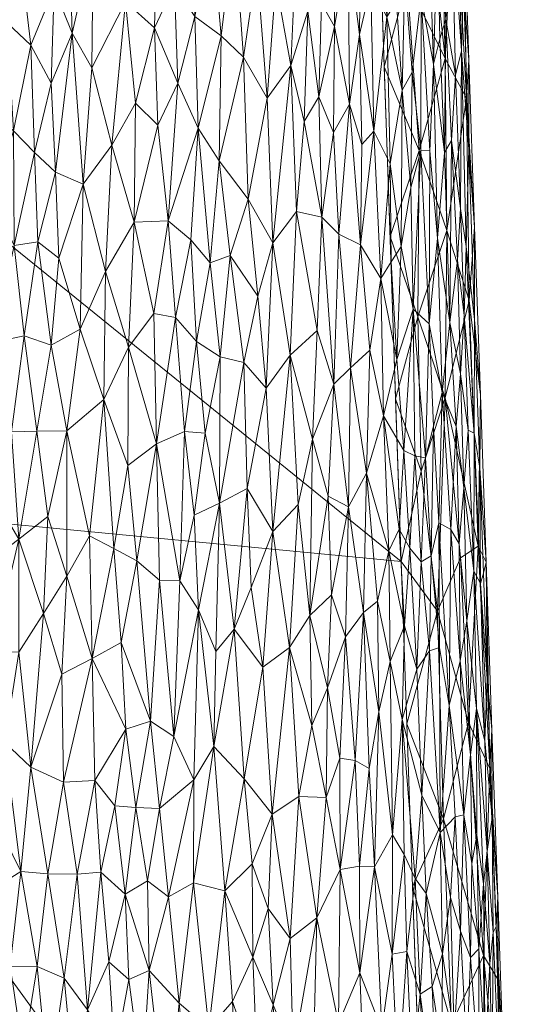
# Model space of a CAD drawing. Header units: millimetres. Extents: x -225 to 225, y 0 to 300.
# Tile 92 of 125: x 189 to 225, y 64 to 134. Entities that reach past the tile are written whole.
import ezdxf

# ---------------------------------------------------------------- set-up
doc = ezdxf.new("R2010")
doc.units = ezdxf.units.MM
doc.layers.add('A-GENM', color=13, linetype='Continuous')

# ---------------------------------------------------------------- blocks, each defined once
blk = doc.blocks.new('MODEL_CLU032I0-1CAAULW00 - MODEL_CLU032I0-1CAAULW00-465174-Preview')
at = {"layer": 'A-GENM', "lineweight": 9}
mesh = blk.add_polyface(dxfattribs=at)
corners = [(218.828, 0), (-218.828, 0), (-218.82, -12.417, -0.414), (-218.814, -24.835, -0.828), (-216.333, -95.635, -3.188), (-213.926, -166.437, -5.548), (-213.909, -166.78, -5.559), (-213.889, -167.123, -5.571), (-212.397, -177.134, -5.904), (-209.488, -186.834, -6.228), (-205.487, -196.14, -6.538), (-200.61, -205.02, -6.834), (-195.003, -213.46, -7.115), (-188.777, -221.454, -7.382), (-182.013, -229, -7.633), (-174.782, -236.1, -7.87), (-167.177, -242.797, -8.093), (-166.192, -243.471, -8.116), (-165.263, -244.22, -8.141), (-164.625, -244.727, -8.158), (-163.992, -245.226, -8.174), (-131.353, -265.95, -8.865), (-95.504, -280.49, -9.35), (-57.855, -289.446, -9.648), (-19.368, -293.577, -9.786), (19.345, -293.578, -9.786), (57.833, -289.449, -9.648), (95.484, -280.496, -9.35), (131.335, -265.959, -8.865), (163.975, -245.244, -8.175), (165.291, -244.193, -8.14), (166.641, -243.158, -8.105), (167.597, -242.378, -8.079), (168.543, -241.588, -8.053), (175.907, -235.052, -7.835), (182.873, -228.095, -7.603), (189.391, -220.716, -7.357), (195.395, -212.914, -7.097), (200.808, -204.692, -6.823), (205.529, -196.055, -6.535), (209.421, -187.016, -6.234), (212.288, -177.603, -5.92), (213.835, -167.891, -5.596), (213.887, -167.158, -5.572), (213.925, -166.42, -5.547), (213.954, -165.617, -5.521), (213.98, -164.813, -5.494), (215.162, -129.818, -4.327), (216.361, -94.823, -3.161), (217.578, -59.828, -1.994), (218.814, -24.835, -0.828), (218.82, -12.417, -0.414), (0, -50.037, -1.668), (29.152, -51.205, -1.707), (58.105, -54.794, -1.826), (86.604, -61.031, -2.034), (114.259, -70.319, -2.344), (140.394, -83.275, -2.776), (163.807, -100.667, -3.356), (182.438, -123.099, -4.103), (193.382, -150.121, -5.004), (193.324, -179.269, -5.976), (182.157, -206.198, -6.873), (163.267, -228.413, -7.614), (139.879, -245.839, -8.195), (113.918, -259.141, -8.638), (86.439, -268.937, -8.965), (58.053, -275.669, -9.189), (29.146, -279.615, -9.32), (0, -280.917, -9.364), (-29.146, -279.615, -9.32), (-58.053, -275.669, -9.189), (-86.439, -268.937, -8.965), (-113.918, -259.141, -8.638), (-139.878, -245.839, -8.195), (-163.267, -228.413, -7.614), (-182.157, -206.198, -6.873), (-193.324, -179.269, -5.976), (-193.382, -150.121, -5.004), (-182.438, -123.1, -4.103), (-163.807, -100.667, -3.356), (-140.394, -83.275, -2.776), (-114.259, -70.32, -2.344), (-86.604, -61.031, -2.034), (-58.105, -54.794, -1.826), (-29.152, -51.205, -1.707), (172.5, -51.99, -1.733), (167.374, -64.358, -2.145), (155, -69.481, -2.316), (142.626, -64.358, -2.145), (137.5, -51.99, -1.733), (142.626, -39.623, -1.321), (155, -34.5, -1.15), (167.374, -39.623, -1.321)]
mesh.append_faces([[corners[k] for k in face] for face in [(83, 1, 82), (2, 82, 1), (55, 91, 54), (82, 3, 81), (90, 56, 89), (89, 57, 88), (49, 87, 48), (86, 50, 93), (58, 88, 57), (92, 53, 91), (44, 61, 43), (76, 14, 75), (14, 76, 13), (16, 75, 15), (75, 20, 74), (74, 21, 73), (21, 74, 20), (19, 75, 18), (70, 24, 69), (34, 63, 33), (35, 63, 34), (32, 63, 31), (25, 69, 24), (29, 64, 28), (65, 28, 64)]], dxfattribs={"vtx0": -1, "vtx1": -1})
mesh.append_faces([[corners[k] for k in face] for face in [(92, 0, 53)]], dxfattribs={"vtx0": -1, "vtx1": -1, "vtx2": -1})
mesh.append_faces([[corners[k] for k in face] for face in [(82, 2, 3), (1, 84, 85), (0, 52, 53), (90, 55, 56), (52, 0, 1), (55, 90, 91), (77, 6, 7), (77, 7, 8), (3, 80, 81), (86, 49, 50), (49, 86, 87), (0, 92, 93), (47, 59, 60, 46), (61, 44, 45), (76, 11, 12), (11, 76, 77), (76, 12, 13), (75, 14, 15), (75, 17, 18), (73, 21, 22), (23, 71, 72, 22), (35, 62, 63), (63, 32, 33), (63, 30, 31), (62, 36, 37), (62, 35, 36), (38, 61, 62), (25, 68, 69), (66, 26, 27), (63, 29, 30), (29, 63, 64), (65, 27, 28), (27, 65, 66)]], dxfattribs={"vtx0": -1, "vtx2": -1})
mesh.append_faces([[corners[k] for k in face] for face in [(83, 84, 1), (85, 52, 1), (53, 54, 91), (77, 78, 5), (5, 6, 77), (79, 80, 4), (8, 9, 77), (3, 4, 80), (87, 88, 58), (56, 57, 89), (51, 0, 93), (50, 51, 93), (41, 42, 61, 40), (60, 61, 45), (42, 43, 61), (47, 48, 59), (45, 46, 60), (10, 11, 77), (16, 17, 75), (19, 20, 75), (70, 71, 23), (23, 24, 70), (72, 73, 22), (39, 40, 61), (38, 39, 61), (37, 38, 62), (67, 68, 26), (66, 67, 26), (25, 26, 68), (9, 10, 77)]], dxfattribs={"vtx1": -1, "vtx2": -1})
mesh.append_faces([[corners[k] for k in face] for face in [(58, 59, 48, 87)]], dxfattribs={"vtx1": -1, "vtx2": -1, "vtx3": -1})
mesh.append_faces([[corners[k] for k in face] for face in [(4, 5, 78, 79)]], dxfattribs={"vtx1": -1, "vtx3": -1})
mesh = blk.add_polyface(dxfattribs=at)
corners = [(-219.918, -166.438, -11.78), (-218.246, -166.526, -7.391), (-213.926, -166.437, -5.548), (-216.333, -95.635, -3.188), (-218.814, -24.835, -0.828), (-219.894, -24.851, -0.927), (-220.938, -24.86, -1.217), (-221.913, -24.862, -1.694), (-222.789, -24.856, -2.337), (-223.534, -24.843, -3.127), (-224.123, -24.823, -4.039), (-224.542, -24.797, -5.043), (-224.77, -24.766, -6.105), (-224.803, -24.731, -7.186), (-223.967, -48.347, -7.975), (-223.14, -71.964, -8.754), (-222.322, -95.582, -9.523), (-221.512, -119.2, -10.284), (-220.711, -142.819, -11.035), (-217.136, -72.709, -2.424), (-222.25, -51.38, -3.607), (-217.975, -48.772, -1.626), (-223.809, -40.319, -5.057), (-220.89, -40.371, -1.952), (-224.379, -36.698, -7.586), (-218.394, -36.803, -1.227), (-215.554, -118.561, -3.952), (-221.088, -84.26, -4.689), (-219.443, -131.101, -6.212), (-219.436, -107.18, -4.702), (-223.483, -54.085, -5.946), (-222.148, -67.824, -4.732), (-219.88, -62.982, -2.606), (-223.553, -60.155, -8.364), (-223.171, -66.115, -6.728), (-222.585, -81.028, -6.982), (-221.762, -96.705, -6.755), (-221.134, -114.036, -7.263), (-220.947, -128.317, -8.517), (-220.082, -144.347, -8.229), (-214.74, -142.499, -4.75), (-217.607, -147.957, -5.772), (-215.147, -130.53, -4.351), (-217.616, -124.608, -4.602), (-216.754, -136.567, -4.835), (-219.316, -77.483, -3.064), (-218.89, -92.13, -3.588), (-219.563, -118.973, -5.523), (-220.315, -154.628, -11.408), (-219.165, -166.478, -9.803), (-219.43, -156.476, -8.176), (-216.735, -84.172, -2.806), (-218.164, -156.663, -6.673), (-216.086, -166.482, -6.469), (-214.333, -154.468, -5.149), (-216.598, -156.744, -5.703), (-215.889, -148.519, -5.107), (-219.021, -147.976, -6.936), (-220.229, -152.136, -9.632), (-215.943, -107.098, -3.57), (-217.507, -112.881, -4.028), (-217.754, -101.999, -3.628), (-220.509, -95.879, -4.897), (-222.772, -36.465, -3.106), (-217.556, -60.741, -2.025), (-219.839, -51.487, -2.048), (-222.731, -83.773, -9.138), (-221.917, -107.391, -9.903), (-221.112, -131.009, -10.659)]
mesh.append_faces([[corners[k] for k in face] for face in [(11, 22, 10), (9, 63, 8), (7, 23, 6), (67, 36, 16), (54, 55, 2), (51, 46, 3), (2, 55, 53), (3, 61, 59), (16, 35, 66), (17, 37, 67), (18, 38, 68)]], dxfattribs={"vtx0": -1, "vtx1": -1})
mesh.append_faces([[corners[k] for k in face] for face in [(65, 20, 32), (23, 63, 20), (12, 24, 22), (20, 30, 31), (10, 22, 63), (35, 27, 31), (55, 56, 41), (36, 67, 37), (32, 20, 31), (46, 51, 45), (47, 38, 28), (36, 37, 29), (30, 22, 14), (58, 49, 50), (21, 23, 65), (23, 25, 5), (61, 29, 60), (42, 43, 44), (27, 35, 36), (20, 22, 30), (35, 31, 34), (39, 28, 38), (33, 34, 30), (32, 45, 19), (45, 31, 27), (34, 15, 35), (30, 34, 31), (36, 35, 16), (27, 62, 46), (38, 37, 17), (43, 47, 28), (39, 38, 18), (55, 41, 52), (39, 57, 28), (57, 50, 52), (28, 41, 44), (61, 60, 59), (43, 60, 47), (28, 44, 43), (44, 41, 56), (31, 45, 32), (45, 27, 46), (62, 27, 36), (29, 37, 47), (38, 47, 37), (52, 50, 1), (58, 50, 39), (57, 52, 41), (53, 55, 52), (54, 56, 55), (44, 56, 40), (28, 57, 41), (50, 57, 39), (18, 58, 39), (49, 58, 48), (60, 43, 26), (46, 61, 3), (60, 29, 47), (29, 61, 46), (36, 29, 62), (29, 46, 62), (20, 63, 22), (63, 23, 7), (20, 65, 23), (64, 65, 32)]], dxfattribs={"vtx0": -1, "vtx1": -1, "vtx2": -1})
mesh.append_faces([[corners[k] for k in face] for face in [(23, 5, 6), (34, 33, 15), (44, 40, 42), (22, 11, 12), (32, 19, 64), (30, 14, 33), (35, 15, 66), (38, 17, 68), (60, 26, 59), (52, 1, 53), (56, 54, 40), (65, 64, 21)]], dxfattribs={"vtx0": -1, "vtx2": -1})
mesh.append_faces([[corners[k] for k in face] for face in [(21, 25, 23), (24, 14, 22), (9, 10, 63), (7, 8, 63), (42, 26, 43), (49, 1, 50), (18, 48, 58), (51, 19, 45)]], dxfattribs={"vtx1": -1, "vtx2": -1})
mesh.append_faces([[corners[k] for k in face] for face in [(25, 4, 5), (12, 13, 24), (48, 0, 49)]], dxfattribs={"vtx2": -1})
mesh = blk.add_polyface(dxfattribs=at)
corners = [(-187.278, -54.087, -88.829), (-187.704, -61.14, -88.494), (-189.689, -60.942, -86.25), (-188.77, -67.09, -87.432), (-179.567, -67.675, -97.094), (-181.973, -58.884, -94.476), (-178.914, -61.474, -97.533), (-178.269, -72.332, -98.501), (-177.554, -66.119, -98.962), (-175.842, -71.179, -100.724), (-190.671, -67.049, -85.233), (-191.494, -58.664, -84.103), (-190.06, -53.987, -85.709), (-186.412, -66.583, -90.04), (-187.601, -72.551, -88.892), (-184.569, -74.345, -92.246), (-183.877, -65.751, -92.712), (-181.53, -69.11, -95.207), (-169.98, -50.912, -105.17), (-170.408, -59.622, -105.069), (-173.021, -54.507, -102.694), (-184.364, -52.2, -91.898), (-183.869, -58.372, -92.536), (-185.704, -59.79, -90.64), (-169.4, -67.62, -106.192), (-171.619, -65.743, -104.257), (-176.592, -59.038, -99.637), (-172.586, -72.235, -103.672), (-172.387, -60.556, -103.421), (-174.925, -55.927, -101.059), (-174.127, -63.565, -101.999), (-181.988, -48.456, -94.243), (-190.912, -47.555, -84.648), (-188.888, -48.418, -86.968), (-182.685, -74.435, -94.213), (-189.533, -73.757, -86.727), (-191.436, -73.603, -84.476), (-192.584, -66.247, -82.922), (-176.163, -51.573, -99.835), (-178.423, -54.138, -97.807), (-180.596, -53.579, -95.712), (-175.797, -65.756, -100.572)]
mesh.append_faces([[corners[k] for k in face] for face in [(0, 1, 2), (1, 3, 2), (4, 5, 6), (7, 8, 9), (2, 10, 11), (0, 2, 12), (13, 14, 3), (15, 13, 16), (17, 5, 4), (4, 8, 7), (18, 19, 20), (16, 5, 17), (21, 22, 23), (24, 25, 19), (6, 26, 8), (25, 24, 27), (19, 25, 28), (29, 30, 26), (5, 21, 31), (21, 23, 0), (11, 32, 12), (0, 23, 1), (0, 12, 33), (11, 12, 2), (2, 3, 10), (13, 1, 23), (1, 13, 3), (16, 13, 23), (16, 23, 22), (16, 17, 34), (3, 35, 10), (36, 37, 10), (11, 10, 37), (38, 26, 39), (40, 6, 5), (5, 31, 40), (6, 40, 39), (8, 4, 6), (6, 39, 26), (8, 41, 9), (27, 9, 30), (29, 26, 38), (41, 26, 30), (27, 30, 25), (28, 25, 30), (29, 28, 30), (20, 19, 28), (21, 5, 22), (16, 22, 5), (26, 41, 8), (30, 9, 41), (29, 20, 28)]], dxfattribs={"vtx0": -1, "vtx1": -1, "vtx2": -1})
mesh = blk.add_polyface(dxfattribs=at)
corners = [(-222.402, -75.161, -15.838), (-222.812, -69.456, -13.74), (-222.579, -67.282, -16.305), (-221.803, -59.711, -22.563), (-221.496, -52.661, -25.035), (-220.976, -60.943, -26.428), (-218.91, -55.55, -34.777), (-218.527, -65.649, -35.33), (-219.206, -61.132, -33.356), (-214.445, -74.089, -46.479), (-213.423, -66.606, -49.142), (-213.404, -74.127, -48.98), (-211.91, -63.034, -52.57), (-213.904, -54.5, -48.416), (-220.882, -53.064, -27.705), (-220.069, -62.273, -30.08), (-221.818, -68.307, -21.174), (-221.23, -67.701, -24.406), (-218.092, -72.204, -36.321), (-217.677, -65.113, -38.054), (-217.333, -73.258, -38.635), (-220.519, -69.558, -27.498), (-218.291, -52.848, -36.935), (-217.112, -59.772, -40.017), (-219.813, -71.919, -30.203), (-219.254, -67.954, -32.652), (-219.086, -76.514, -32.589), (-216.739, -68.119, -40.648), (-216.548, -74.95, -40.861), (-214.975, -62.585, -45.568), (-215.572, -50.623, -44.571), (-215.708, -67.927, -43.479), (-216.126, -59.001, -42.765), (-216.993, -51.794, -40.779), (-223.395, -55.912, -12.143), (-222.755, -59.362, -16.752), (-222.453, -52.513, -20.048), (-222.25, -60.756, -19.859), (-220.311, -52.447, -30.058), (-220.742, -77.749, -25.54), (-221.318, -74.321, -23.058), (-222.132, -72.9, -18.372), (-219.638, -54.278, -32.381), (-223.037, -69.872, -11.19), (-223.142, -71.964, -8.754), (-223.555, -60.156, -8.365)]
mesh.append_faces([[corners[k] for k in face] for face in [(0, 1, 2), (3, 4, 5), (6, 7, 8), (9, 10, 11), (12, 10, 13), (5, 14, 15), (16, 3, 17), (3, 5, 17), (18, 19, 20), (21, 5, 15), (22, 23, 19), (24, 25, 26), (27, 28, 20), (10, 9, 29), (13, 10, 29), (30, 13, 29), (29, 31, 32), (32, 30, 29), (23, 33, 32), (1, 34, 35), (2, 1, 35), (36, 3, 37), (14, 38, 15), (5, 21, 17), (25, 8, 7), (39, 17, 21), (40, 16, 17), (41, 2, 37), (37, 3, 16), (15, 38, 42), (41, 37, 16), (35, 36, 37), (1, 43, 34), (27, 23, 32), (9, 31, 29), (27, 32, 31), (19, 23, 27), (20, 19, 27), (19, 7, 6), (31, 28, 27), (19, 18, 7), (21, 15, 24), (25, 7, 18), (24, 15, 25), (8, 15, 42), (15, 8, 25), (6, 8, 42), (6, 22, 19), (37, 2, 35), (0, 2, 41), (34, 43, 45)]], dxfattribs={"vtx0": -1, "vtx1": -1, "vtx2": -1})
mesh.append_faces([[corners[k] for k in face] for face in [(44, 45, 43)]], dxfattribs={"vtx1": -1, "vtx2": -1})
mesh = blk.add_polyface(dxfattribs=at)
corners = [(-201.696, -72.967, -70.648), (-203.899, -72.408, -67.199), (-202.78, -62.696, -68.934), (-193.353, -58.07, -81.846), (-191.494, -58.664, -84.103), (-192.584, -66.247, -82.922), (-196.148, -60.743, -78.33), (-195.72, -67.4, -78.981), (-197.151, -66.131, -77.064), (-210.088, -57.93, -56.371), (-208.73, -60.913, -58.905), (-210.387, -70.487, -55.576), (-208.508, -69.033, -59.23), (-211.91, -63.034, -52.57), (-213.904, -54.5, -48.416), (-212.216, -50.425, -52.25), (-200.698, -64.47, -72.069), (-194.234, -64.004, -80.835), (-193.511, -73.574, -81.926), (-195.164, -73.722, -79.818), (-196.887, -72.168, -77.51), (-199.948, -71.962, -73.23), (-198.083, -59.022, -75.727), (-196.618, -54.08, -77.655), (-213.423, -66.606, -49.142), (-212.046, -73.902, -52.046), (-208.981, -53.128, -58.556), (-207.64, -56.139, -60.941), (-205.878, -67.717, -63.917), (-207.324, -64.353, -61.421), (-206.217, -59.424, -63.38), (-206.959, -71.144, -62.031), (-204.442, -64.602, -66.306), (-202.94, -52.361, -68.699), (-204.815, -56.54, -65.725), (-198.57, -66.779, -75.129), (-194.987, -55.897, -79.778), (-201.476, -56.167, -70.896), (-199.813, -55.642, -73.301), (-191.436, -73.603, -84.476), (-210.98, -51.834, -54.743), (-198.465, -73.108, -75.357), (-213.404, -74.127, -48.98), (-205.844, -74.296, -63.97)]
mesh.append_faces([[corners[k] for k in face] for face in [(0, 1, 2), (3, 4, 5), (6, 7, 8), (9, 10, 11), (11, 10, 12), (13, 14, 15), (2, 16, 0), (17, 18, 19), (20, 8, 7), (21, 0, 16), (22, 23, 6), (24, 13, 25), (11, 25, 13), (9, 11, 13), (26, 27, 10), (28, 29, 30), (27, 29, 10), (12, 29, 31), (2, 1, 32), (32, 1, 28), (33, 2, 34), (16, 35, 21), (3, 17, 36), (37, 2, 33), (38, 35, 16), (18, 5, 39), (17, 3, 5), (38, 16, 37), (2, 37, 16), (13, 40, 9), (17, 19, 7), (21, 35, 41), (35, 8, 20), (35, 20, 41), (20, 7, 19), (22, 8, 35), (8, 22, 6), (35, 38, 22), (36, 6, 23), (6, 36, 17), (25, 42, 24), (27, 30, 29), (31, 29, 28), (12, 10, 29), (30, 34, 32), (9, 26, 10), (43, 31, 28), (1, 43, 28), (30, 32, 28), (2, 32, 34), (18, 17, 5), (6, 17, 7)]], dxfattribs={"vtx0": -1, "vtx1": -1, "vtx2": -1})
mesh = blk.add_polyface(dxfattribs=at)
corners = [(-169.146, -73.237, -106.632), (-172.586, -72.235, -103.672), (-169.4, -67.62, -106.192), (-179.567, -67.675, -97.094), (-179.969, -77.365, -97.047), (-181.53, -69.11, -95.207), (-184.226, -83.2, -92.925), (-184.569, -74.345, -92.246), (-182.685, -74.435, -94.213), (-191.119, -91.95, -85.419), (-190.233, -81.113, -86.12), (-189.378, -89.238, -87.403), (-192.428, -87.686, -83.662), (-192.526, -80.064, -83.314), (-188.405, -82.86, -88.305), (-178.269, -72.332, -98.501), (-177.966, -79.958, -99.09), (-186.471, -83.389, -90.5), (-187.264, -78.333, -89.445), (-182.498, -87.848, -94.927), (-182.033, -80.298, -95.095), (-180.372, -84.592, -96.944), (-176.261, -85.015, -100.921), (-175.504, -78.567, -101.331), (-174.221, -86.442, -102.859), (-172.735, -79.97, -103.875), (-170.13, -78.529, -106.048), (-170.067, -83.947, -106.362), (-175.842, -71.179, -100.724), (-191.436, -73.603, -84.476), (-189.533, -73.757, -86.727), (-190.671, -67.049, -85.233), (-187.601, -72.551, -88.892), (-186.412, -66.583, -90.04), (-188.77, -67.09, -87.432), (-171.77, -86.794, -105.047), (-176.182, -91.65, -101.318), (-178.774, -89.097, -98.72), (-180.832, -91.565, -96.797), (-184.66, -91.391, -92.797), (-187.537, -89.267, -89.529), (-169.901, -89.315, -106.781), (-183.877, -65.751, -92.712)]
mesh.append_faces([[corners[k] for k in face] for face in [(0, 1, 2), (3, 4, 5), (6, 7, 8), (9, 10, 11), (12, 13, 10), (11, 10, 14), (15, 16, 4), (17, 18, 7), (19, 20, 21), (8, 20, 6), (22, 16, 23), (23, 24, 22), (23, 25, 24), (26, 25, 1), (26, 27, 25), (28, 1, 23), (13, 29, 10), (30, 29, 31), (14, 18, 17), (7, 32, 33), (30, 34, 32), (30, 32, 18), (10, 29, 30), (24, 25, 35), (23, 1, 25), (24, 36, 22), (16, 15, 28), (22, 37, 16), (4, 21, 20), (21, 16, 37), (4, 20, 8), (16, 21, 4), (21, 38, 19), (6, 20, 19), (6, 39, 17), (39, 6, 19), (7, 6, 17), (14, 10, 30), (40, 14, 17), (30, 18, 14), (7, 18, 32), (41, 35, 27), (25, 27, 35), (10, 9, 12), (14, 40, 11), (39, 40, 17), (42, 8, 7), (4, 8, 5), (4, 3, 15), (28, 23, 16), (1, 0, 26)]], dxfattribs={"vtx0": -1, "vtx1": -1, "vtx2": -1})
mesh = blk.add_polyface(dxfattribs=at)
corners = [(-217.8, -79.146, -36.837), (-217.333, -73.258, -38.635), (-216.418, -84.473, -40.794), (-219.086, -76.514, -32.589), (-218.33, -89.321, -34.384), (-219.04, -89.572, -31.712), (-219.72, -85.473, -29.314), (-220.141, -77.625, -28.294), (-216.578, -91.082, -40.014), (-217.431, -88.021, -37.51), (-214.445, -74.089, -46.479), (-213.404, -74.127, -48.98), (-214.07, -81.017, -47.194), (-212.046, -73.902, -52.046), (-213.085, -81.593, -49.541), (-220.486, -88.611, -25.465), (-220.962, -91.443, -22.524), (-221.225, -81.996, -22.448), (-220.742, -77.749, -25.54), (-221.318, -74.321, -23.058), (-218.092, -72.204, -36.321), (-219.254, -67.954, -32.652), (-215.725, -76.341, -43.089), (-215.708, -67.927, -43.479), (-214.769, -85.014, -45.307), (-215.554, -88.568, -43.079), (-216.548, -74.95, -40.861), (-213.677, -92.039, -47.877), (-212.412, -90.31, -50.927), (-222.759, -77.564, -11.609), (-222.234, -82.987, -15.277), (-222.388, -87.36, -12.349), (-222.132, -72.9, -18.372), (-221.679, -76.323, -20.685), (-221.635, -85.269, -19.375), (-219.813, -71.919, -30.203), (-221.818, -68.307, -21.174), (-220.519, -69.558, -27.498), (-222.734, -83.773, -9.139), (-223.142, -71.964, -8.754), (-223.037, -69.872, -11.19), (-222.812, -69.456, -13.74), (-222.402, -75.161, -15.838), (-221.23, -67.701, -24.406), (-221.46, -94.951, -18.683)]
mesh.append_faces([[corners[k] for k in face] for face in [(0, 1, 2), (3, 4, 5), (3, 6, 7), (2, 8, 9), (10, 11, 12), (13, 14, 11), (15, 16, 17), (17, 18, 15), (0, 4, 3), (19, 18, 17), (20, 3, 21), (22, 23, 10), (22, 10, 24), (22, 24, 25), (22, 26, 23), (12, 27, 24), (28, 27, 14), (29, 30, 31), (32, 33, 34), (7, 35, 3), (33, 36, 19), (37, 7, 18), (6, 15, 18), (34, 33, 17), (31, 38, 29), (40, 29, 39), (29, 41, 42), (40, 41, 29), (18, 19, 43), (33, 19, 17), (16, 34, 17), (36, 33, 32), (44, 30, 34), (34, 30, 42), (20, 1, 0), (3, 20, 0), (22, 2, 26), (2, 1, 26), (7, 37, 35), (6, 18, 7), (3, 5, 6), (9, 4, 0), (2, 9, 0), (8, 2, 25), (22, 25, 2), (27, 12, 14), (24, 10, 12), (12, 11, 14), (34, 42, 32), (42, 30, 29)]], dxfattribs={"vtx0": -1, "vtx1": -1, "vtx2": -1})
mesh.append_faces([[corners[k] for k in face] for face in [(38, 39, 29)]], dxfattribs={"vtx1": -1, "vtx2": -1})
mesh = blk.add_polyface(dxfattribs=at)
corners = [(-211.043, -78.98, -54.107), (-209.12, -79.059, -57.986), (-210.029, -84.059, -56.146), (-193.511, -73.574, -81.926), (-192.526, -80.064, -83.314), (-194.743, -80.181, -80.509), (-202.047, -92.216, -70.366), (-203.272, -89.279, -68.364), (-203.14, -82.577, -68.496), (-194.552, -88.776, -80.99), (-196.608, -89.921, -78.277), (-196.939, -83.809, -77.672), (-212.023, -81.754, -51.951), (-212.046, -73.902, -52.046), (-207.249, -77.795, -61.495), (-208.472, -89.552, -59.199), (-206.959, -71.144, -62.031), (-205.844, -74.296, -63.97), (-206.59, -88.18, -62.697), (-203.899, -72.408, -67.199), (-201.696, -72.967, -70.648), (-201.725, -80.236, -70.684), (-198.66, -84.357, -75.281), (-200.319, -83.285, -72.85), (-199.313, -78.203, -74.234), (-197.626, -78.27, -76.611), (-196.164, -78.388, -78.598), (-196.887, -72.168, -77.51), (-195.164, -73.722, -79.818), (-198.465, -73.108, -75.357), (-211.143, -86.706, -53.793), (-210.387, -70.487, -55.576), (-208.508, -69.033, -59.23), (-205.279, -80.292, -64.951), (-204.556, -90.847, -66.259), (-212.412, -90.31, -50.927), (-213.085, -81.593, -49.541), (-191.436, -73.603, -84.476), (-192.428, -87.686, -83.662), (-209.895, -91.82, -56.365), (-199.948, -71.962, -73.23), (-199.297, -94.316, -74.584)]
mesh.append_faces([[corners[k] for k in face] for face in [(0, 1, 2), (3, 4, 5), (6, 7, 8), (9, 10, 11), (12, 13, 0), (1, 14, 15), (16, 17, 14), (18, 15, 14), (8, 19, 20), (8, 21, 6), (22, 23, 24), (11, 25, 26), (27, 28, 26), (29, 27, 25), (22, 25, 11), (24, 25, 22), (0, 2, 30), (31, 32, 1), (14, 1, 32), (14, 33, 18), (34, 18, 33), (8, 34, 33), (19, 8, 33), (21, 8, 20), (17, 19, 33), (12, 35, 36), (4, 3, 37), (28, 3, 5), (4, 38, 9), (2, 39, 30), (12, 0, 30), (15, 2, 1), (13, 31, 0), (1, 0, 31), (35, 12, 30), (13, 12, 36), (24, 29, 25), (40, 24, 21), (26, 28, 5), (5, 9, 11), (26, 25, 27), (5, 11, 26), (10, 22, 11), (41, 23, 22), (21, 24, 23), (40, 29, 24), (4, 9, 5), (32, 16, 14), (14, 17, 33), (34, 8, 7), (40, 21, 20), (6, 21, 23)]], dxfattribs={"vtx0": -1, "vtx1": -1, "vtx2": -1})
mesh = blk.add_polyface(dxfattribs=at)
corners = [(-221.935, -94.073, -14.96), (-222.234, -82.987, -15.277), (-221.46, -94.951, -18.683), (-222.325, -95.582, -9.524), (-222.734, -83.773, -9.139), (-222.388, -87.36, -12.349), (-221.472, -104.682, -16.324), (-221.879, -102.206, -12.888), (-219.001, -98.366, -31.131), (-218.457, -96.018, -33.442), (-218.606, -105.172, -32.161), (-220.744, -100.854, -22.354), (-220.421, -96.863, -24.747), (-220.207, -105.144, -24.794), (-220.962, -91.443, -22.524), (-221.635, -85.269, -19.375), (-218.054, -102.945, -34.445), (-217.746, -95.598, -36.017), (-216.201, -97.904, -40.842), (-215.09, -105.898, -43.765), (-216.529, -103.45, -39.583), (-215.554, -88.568, -43.079), (-214.769, -85.014, -45.307), (-214.667, -92.831, -45.33), (-220.512, -108.871, -22.489), (-219.218, -107.544, -29.363), (-219.838, -97.885, -27.52), (-217.29, -103.08, -37.127), (-219.72, -85.473, -29.314), (-219.04, -89.572, -31.712), (-218.33, -89.321, -34.384), (-217.431, -88.021, -37.51), (-216.953, -96.577, -38.582), (-216.578, -91.082, -40.014), (-215.47, -96.375, -43.025), (-217.171, -113.424, -36.947), (-216.019, -109.865, -40.886), (-213.886, -101.859, -47.117), (-220.486, -88.611, -25.465), (-221.065, -104.889, -19.532), (-222.142, -94.802, -12.509), (-221.5, -112.703, -13.537), (-221.92, -107.391, -9.904)]
mesh.append_faces([[corners[k] for k in face] for face in [(3, 7, 42)]], dxfattribs={"vtx0": -1, "vtx1": -1})
mesh.append_faces([[corners[k] for k in face] for face in [(0, 1, 2), (0, 6, 7), (8, 9, 10), (11, 12, 13), (14, 2, 15), (16, 9, 17), (18, 19, 20), (10, 9, 16), (21, 22, 23), (13, 24, 11), (11, 2, 14), (8, 25, 26), (8, 10, 25), (17, 27, 16), (28, 8, 26), (29, 30, 9), (31, 32, 17), (33, 34, 18), (20, 35, 27), (34, 33, 21), (36, 20, 19), (34, 37, 19), (38, 28, 26), (14, 12, 11), (12, 38, 26), (39, 2, 11), (0, 2, 6), (0, 5, 1), (11, 24, 39), (40, 5, 0), (41, 7, 6), (0, 7, 40), (38, 12, 14), (26, 25, 13), (26, 13, 12), (2, 39, 6), (29, 8, 28), (17, 9, 30), (8, 29, 9), (17, 32, 27), (30, 31, 17), (20, 27, 32), (35, 16, 27), (18, 20, 32), (33, 18, 32), (19, 18, 34), (31, 33, 32), (34, 21, 23), (7, 3, 40), (3, 5, 40)]], dxfattribs={"vtx0": -1, "vtx1": -1, "vtx2": -1})
mesh.append_faces([[corners[k] for k in face] for face in [(3, 4, 5)]], dxfattribs={"vtx1": -1, "vtx2": -1})
mesh = blk.add_polyface(dxfattribs=at)
corners = [(-197.696, -95.676, -76.923), (-199.102, -103.936, -75.128), (-199.297, -94.316, -74.584), (-209.069, -99.644, -58.021), (-208.472, -89.552, -59.199), (-207.28, -97.739, -61.484), (-198.66, -84.357, -75.281), (-205.756, -93.792, -64.218), (-206.59, -88.18, -62.697), (-204.556, -90.847, -66.259), (-206.815, -107.856, -62.438), (-208.52, -110.187, -59.153), (-197.082, -102.403, -77.99), (-197.117, -110.737, -78.226), (-196.091, -96.552, -79.174), (-211.194, -100.244, -53.543), (-211.586, -108.136, -52.592), (-212.623, -99.487, -50.281), (-200.724, -94.255, -72.451), (-200.319, -83.285, -72.85), (-203.536, -99.734, -68.093), (-205.481, -100.778, -64.78), (-201.06, -104.806, -72.181), (-201.744, -98.893, -70.972), (-205.243, -109.658, -65.331), (-213.677, -92.039, -47.877), (-213.886, -101.859, -47.117), (-212.412, -90.31, -50.927), (-211.434, -93.275, -53.083), (-209.895, -91.82, -56.365), (-210.029, -84.059, -56.146), (-203.579, -110.059, -68.222), (-203.272, -89.279, -68.364), (-202.512, -104.681, -69.871), (-212.756, -109.285, -49.807), (-210.082, -104.249, -55.926), (-215.47, -96.375, -43.025), (-214.667, -92.831, -45.33), (-211.143, -86.706, -53.793), (-215.09, -105.898, -43.765), (-214.136, -110.542, -46.253), (-196.608, -89.921, -78.277), (-202.047, -92.216, -70.366), (-214.769, -85.014, -45.307)]
mesh.append_faces([[corners[k] for k in face] for face in [(0, 1, 2), (3, 4, 5), (0, 2, 6), (7, 8, 9), (10, 11, 5), (12, 13, 1), (0, 14, 12), (15, 16, 17), (5, 4, 8), (2, 18, 19), (20, 21, 9), (18, 22, 23), (21, 24, 10), (25, 17, 26), (17, 27, 28), (3, 29, 4), (4, 29, 30), (8, 7, 5), (20, 31, 24), (10, 5, 21), (3, 5, 11), (15, 28, 29), (21, 20, 24), (32, 20, 9), (33, 23, 22), (17, 34, 26), (16, 15, 35), (36, 37, 26), (17, 25, 27), (28, 27, 38), (39, 26, 40), (29, 3, 35), (41, 0, 6), (33, 31, 20), (23, 20, 42), (20, 23, 33), (18, 23, 42), (19, 18, 42), (18, 2, 1), (1, 22, 18), (14, 0, 41), (1, 0, 12), (37, 43, 25), (26, 37, 25), (9, 21, 7), (5, 7, 21), (20, 32, 42), (29, 35, 15), (11, 35, 3), (17, 16, 34), (29, 28, 38), (17, 28, 15)]], dxfattribs={"vtx0": -1, "vtx1": -1, "vtx2": -1})
mesh = blk.add_polyface(dxfattribs=at)
corners = [(-174.339, -97.704, -103.344), (-175.233, -106.19, -103.017), (-177.053, -100.504, -100.967), (-186.742, -95.208, -90.67), (-189.384, -97.193, -87.706), (-187.537, -89.267, -89.529), (-186.618, -101.903, -91.112), (-177.624, -108.231, -100.866), (-181.375, -105.245, -96.939), (-182.982, -104.214, -95.204), (-181.257, -99.455, -96.754), (-180.832, -91.565, -96.797), (-179.334, -96.161, -98.519), (-194.552, -88.776, -80.99), (-194.373, -97.437, -81.5), (-196.091, -96.552, -79.174), (-192.764, -94.604, -83.474), (-192.428, -87.686, -83.662), (-191.119, -91.95, -85.419), (-191.435, -98.79, -85.289), (-188.88, -104.765, -88.632), (-190.666, -104.809, -86.486), (-184.842, -99.168, -92.952), (-184.66, -91.391, -92.797), (-185.497, -106.848, -92.611), (-182.797, -95.496, -94.962), (-182.498, -87.848, -94.927), (-180.372, -84.592, -96.944), (-178.774, -89.097, -98.72), (-176.182, -91.65, -101.318), (-172.568, -102.667, -105.231), (-179.703, -103.348, -98.534), (-173.281, -91.777, -103.975), (-174.221, -86.442, -102.859), (-187.562, -111.072, -90.483), (-192.778, -104.839, -83.843), (-195.37, -107.044, -80.514), (-197.082, -102.403, -77.99), (-171.77, -86.794, -105.047), (-176.261, -85.015, -100.921), (-180.235, -109.212, -98.332), (-196.608, -89.921, -78.277), (-189.378, -89.238, -87.403)]
mesh.append_faces([[corners[k] for k in face] for face in [(0, 1, 2), (3, 4, 5), (6, 4, 3), (1, 7, 2), (8, 9, 10), (10, 11, 12), (13, 14, 15), (16, 17, 18), (19, 16, 18), (4, 20, 21), (6, 3, 22), (3, 23, 22), (9, 24, 22), (25, 23, 26), (27, 28, 11), (0, 2, 29), (30, 1, 0), (7, 31, 2), (32, 29, 33), (12, 2, 31), (2, 12, 29), (20, 6, 34), (35, 19, 21), (15, 36, 37), (35, 36, 14), (16, 35, 14), (32, 33, 38), (29, 28, 39), (25, 22, 23), (5, 23, 3), (12, 11, 28), (25, 26, 11), (12, 28, 29), (12, 31, 10), (9, 22, 25), (22, 24, 6), (25, 11, 10), (8, 10, 31), (9, 25, 10), (34, 6, 24), (4, 6, 20), (29, 32, 0), (40, 8, 31), (13, 15, 41), (36, 15, 14), (13, 17, 16), (35, 16, 19), (13, 16, 14), (4, 18, 42), (4, 21, 19), (18, 4, 19), (4, 42, 5)]], dxfattribs={"vtx0": -1, "vtx1": -1, "vtx2": -1})
mesh = blk.add_polyface(dxfattribs=at)
corners = [(-218.898, -118.432, -29.745), (-218.61, -130.696, -29.875), (-219.38, -124.483, -26.728), (-219.766, -112.487, -26.183), (-219.218, -107.544, -29.363), (-221.92, -107.391, -9.904), (-221.5, -112.703, -13.537), (-221.514, -119.2, -10.284), (-213.564, -125.034, -47.47), (-213.481, -117.964, -47.824), (-212.703, -127.89, -49.687), (-220.908, -117.851, -17.912), (-221.472, -104.682, -16.324), (-221.065, -104.889, -19.532), (-220.771, -112.971, -20.043), (-217.171, -113.424, -36.947), (-218.32, -112.384, -32.735), (-218.054, -102.945, -34.445), (-214.408, -125.974, -45.114), (-214.899, -115.598, -44.001), (-215.564, -123.687, -41.741), (-218.368, -124.591, -31.532), (-219.889, -125.316, -23.727), (-220.207, -105.144, -24.794), (-217.723, -124.625, -34.19), (-216.395, -128.872, -38.809), (-216.341, -117.857, -39.513), (-215.09, -105.898, -43.765), (-216.019, -109.865, -40.886), (-217.013, -121.998, -37.011), (-215.641, -116.77, -41.768), (-212.756, -109.285, -49.807), (-214.136, -110.542, -46.253), (-213.886, -101.859, -47.117), (-221.879, -102.206, -12.888), (-221.097, -124.702, -13.948), (-220.526, -120.515, -20.32), (-220.577, -131.641, -17.311), (-221.112, -131.009, -10.659), (-220.512, -108.871, -22.489), (-220.304, -116.892, -22.485), (-220.157, -129.921, -21.15), (-218.606, -105.172, -32.161), (-216.529, -103.45, -39.583)]
mesh.append_faces([[corners[k] for k in face] for face in [(5, 6, 7)]], dxfattribs={"vtx0": -1, "vtx1": -1})
mesh.append_faces([[corners[k] for k in face] for face in [(0, 1, 2), (0, 3, 4), (8, 9, 10), (11, 6, 12), (13, 14, 12), (15, 16, 17), (3, 0, 2), (18, 19, 9), (18, 20, 19), (21, 1, 0), (16, 0, 4), (2, 22, 3), (3, 23, 4), (21, 16, 24), (20, 25, 26), (24, 16, 15), (27, 19, 28), (25, 29, 26), (20, 26, 30), (31, 9, 32), (19, 27, 32), (19, 32, 9), (31, 32, 33), (29, 24, 15), (29, 15, 26), (15, 28, 26), (30, 28, 19), (5, 34, 6), (35, 7, 6), (11, 14, 36), (35, 11, 37), (11, 35, 6), (39, 3, 40), (3, 39, 23), (40, 36, 14), (39, 40, 14), (36, 37, 11), (41, 36, 22), (3, 22, 40), (28, 30, 26), (19, 20, 30), (16, 21, 0), (17, 16, 42), (4, 42, 16), (15, 43, 28), (18, 9, 8), (12, 14, 11), (39, 14, 13), (22, 36, 40)]], dxfattribs={"vtx0": -1, "vtx1": -1, "vtx2": -1})
mesh.append_faces([[corners[k] for k in face] for face in [(38, 7, 35)]], dxfattribs={"vtx1": -1, "vtx2": -1})
mesh = blk.add_polyface(dxfattribs=at)
corners = [(-211.949, -118.711, -51.649), (-210.756, -119.905, -54.417), (-211.558, -125.884, -52.536), (-208.52, -110.187, -59.153), (-208.967, -120.311, -58.302), (-210.427, -111.918, -55.167), (-206.815, -107.856, -62.438), (-207.3, -118.103, -61.633), (-195.947, -124.995, -80.479), (-197.51, -119.569, -78), (-195.505, -116.081, -80.69), (-213.481, -117.964, -47.824), (-212.756, -109.285, -49.807), (-201.908, -111.156, -71.003), (-202.512, -104.681, -69.871), (-201.06, -104.806, -72.181), (-198.901, -113.123, -75.715), (-199.923, -119.645, -74.39), (-200.439, -112.843, -73.369), (-195.37, -107.044, -80.514), (-197.117, -110.737, -78.226), (-197.082, -102.403, -77.99), (-202.884, -116.684, -69.545), (-203.502, -123.896, -68.693), (-204.274, -117.205, -67.184), (-199.102, -103.936, -75.128), (-197.601, -127.966, -78.239), (-199.191, -126.407, -75.779), (-210.082, -104.249, -55.926), (-205.243, -109.658, -65.331), (-206.23, -114.354, -63.612), (-206.887, -128.299, -62.6), (-205.549, -121.186, -64.988), (-208.554, -130.605, -59.271), (-205.212, -131.196, -65.852), (-211.586, -108.136, -52.592), (-209.499, -126.661, -57.215), (-200.603, -129.357, -73.695), (-202.028, -126.201, -71.256), (-201.5, -118.325, -71.861), (-203.579, -110.059, -68.222), (-212.703, -127.89, -49.687), (-210.544, -128.404, -54.902)]
mesh.append_faces([[corners[k] for k in face] for face in [(0, 1, 2), (3, 4, 5), (6, 7, 3), (8, 9, 10), (0, 11, 12), (3, 7, 4), (13, 14, 15), (16, 9, 17), (16, 17, 18), (19, 20, 21), (18, 13, 15), (22, 23, 24), (16, 25, 20), (20, 10, 9), (26, 9, 8), (17, 9, 27), (9, 16, 20), (28, 3, 5), (29, 30, 6), (31, 7, 32), (4, 7, 33), (34, 32, 23), (24, 23, 32), (35, 28, 5), (4, 36, 1), (35, 0, 12), (37, 38, 17), (22, 38, 23), (17, 38, 39), (9, 26, 27), (24, 29, 40), (6, 30, 7), (41, 11, 0), (2, 41, 0), (24, 30, 29), (32, 7, 30), (0, 35, 1), (4, 1, 5), (42, 2, 1), (37, 17, 27), (18, 17, 39), (13, 18, 39), (25, 18, 15), (22, 13, 39), (40, 14, 13), (18, 25, 16), (24, 32, 30), (40, 13, 22), (22, 39, 38), (40, 22, 24), (1, 36, 42), (35, 5, 1)]], dxfattribs={"vtx0": -1, "vtx1": -1, "vtx2": -1})
mesh = blk.add_polyface(dxfattribs=at)
corners = [(-190.666, -104.809, -86.486), (-191.676, -110.884, -85.501), (-192.778, -104.839, -83.843), (-193.703, -112.026, -82.943), (-184.237, -110.928, -94.217), (-185.732, -119.76, -93.07), (-185.976, -113.419, -92.425), (-187.562, -111.072, -90.483), (-187.576, -121.05, -91.02), (-195.947, -124.995, -80.479), (-195.505, -116.081, -80.69), (-193.921, -122.251, -83.129), (-190.719, -118.182, -87.057), (-189.756, -111.535, -87.904), (-189.052, -117.913, -89.084), (-195.37, -107.044, -80.514), (-192.214, -117.03, -85.108), (-190.493, -124.481, -87.688), (-182.545, -112.543, -96.13), (-181.375, -105.245, -96.939), (-180.235, -109.212, -98.332), (-173.416, -121.9, -105.764), (-174.703, -117.788, -104.281), (-172.099, -115.469, -106.494), (-189.022, -126, -89.596), (-191.963, -123.087, -85.745), (-176.421, -120.167, -102.822), (-176.221, -114.637, -102.627), (-173.74, -111.731, -104.75), (-175.233, -106.19, -103.017), (-172.568, -102.667, -105.231), (-179.453, -114.046, -99.418), (-177.624, -108.231, -100.866), (-176.195, -125.561, -103.423), (-178.592, -122.109, -100.83), (-183.532, -120.624, -95.569), (-181.272, -119.887, -97.934), (-188.88, -104.765, -88.632), (-185.497, -106.848, -92.611), (-197.117, -110.737, -78.226), (-182.982, -104.214, -95.204), (-179.703, -103.348, -98.534)]
mesh.append_faces([[corners[k] for k in face] for face in [(0, 1, 2), (1, 3, 2), (4, 5, 6), (7, 6, 8), (9, 10, 11), (12, 13, 14), (10, 15, 3), (16, 1, 12), (3, 1, 16), (7, 14, 13), (12, 14, 17), (18, 19, 20), (21, 22, 23), (14, 8, 24), (25, 11, 16), (22, 26, 27), (28, 27, 29), (28, 29, 30), (27, 31, 32), (22, 27, 28), (33, 26, 22), (27, 34, 31), (27, 32, 29), (32, 31, 20), (4, 35, 5), (18, 20, 36), (18, 36, 35), (34, 36, 31), (12, 17, 25), (16, 12, 25), (1, 0, 13), (1, 13, 12), (37, 7, 13), (6, 7, 38), (16, 11, 3), (3, 11, 10), (15, 2, 3), (10, 39, 15), (40, 18, 4), (7, 8, 14), (18, 40, 19), (32, 20, 41), (20, 31, 36), (23, 22, 28), (33, 22, 21), (34, 27, 26), (4, 6, 38), (8, 6, 5), (40, 4, 38), (4, 18, 35), (13, 0, 37)]], dxfattribs={"vtx0": -1, "vtx1": -1, "vtx2": -1})
mesh = blk.add_polyface(dxfattribs=at)
corners = [(-194.523, -130.46, -82.752), (-194.622, -139.361, -83.036), (-196.902, -135.109, -79.627), (-185.001, -127.737, -94.41), (-182.497, -127.199, -97.125), (-183.329, -138.478, -96.281), (-190.493, -124.481, -87.688), (-190.235, -132.057, -88.459), (-191.666, -129.367, -86.492), (-178.592, -122.109, -100.83), (-180.499, -125.666, -99.13), (-181.272, -119.887, -97.934), (-193.14, -132.896, -84.758), (-187.033, -127.8, -92.084), (-189.022, -126, -89.596), (-187.576, -121.05, -91.02), (-183.532, -120.624, -95.569), (-191.963, -123.087, -85.745), (-175.548, -141.927, -103.375), (-177.896, -133.289, -101.917), (-173.626, -140.968, -105.165), (-177.554, -142.079, -101.548), (-179.755, -140.952, -99.613), (-188.859, -143.805, -89.778), (-191.88, -136.068, -86.62), (-176.195, -125.561, -103.423), (-173.007, -130.354, -106.43), (-173.416, -121.9, -105.764), (-170.727, -130.282, -108.38), (-170.469, -139.338, -107.986), (-186.115, -135.753, -93.447), (-185.732, -119.76, -93.07), (-182.635, -147.124, -95.961), (-188.575, -133.621, -90.624), (-186.317, -148.288, -91.946), (-192.924, -140.159, -85.205), (-192.863, -152.001, -83.716), (-193.921, -122.251, -83.129), (-195.821, -144.31, -81.099), (-189.052, -117.913, -89.084), (-195.947, -124.995, -80.479), (-189.822, -152.109, -87.32), (-176.421, -120.167, -102.822), (-184.198, -149.077, -94.038)]
mesh.append_faces([[corners[k] for k in face] for face in [(0, 1, 2), (3, 4, 5), (6, 7, 8), (9, 10, 11), (12, 1, 0), (13, 14, 15), (16, 4, 3), (12, 17, 8), (18, 19, 20), (18, 21, 19), (4, 22, 5), (23, 24, 7), (16, 11, 4), (25, 20, 19), (26, 25, 27), (27, 28, 26), (20, 26, 29), (26, 20, 25), (9, 25, 19), (22, 4, 10), (11, 10, 4), (30, 13, 3), (30, 3, 5), (16, 3, 31), (30, 5, 32), (13, 30, 33), (13, 33, 14), (31, 3, 13), (7, 14, 33), (14, 7, 6), (9, 19, 10), (22, 10, 19), (23, 7, 33), (8, 7, 24), (33, 30, 34), (1, 35, 36), (12, 8, 24), (8, 17, 6), (35, 1, 12), (12, 0, 37), (12, 24, 35), (1, 38, 2), (39, 14, 6), (17, 12, 37), (40, 37, 0), (0, 2, 40), (24, 41, 35), (13, 15, 31), (25, 9, 42), (19, 21, 22), (30, 32, 43), (33, 34, 23)]], dxfattribs={"vtx0": -1, "vtx1": -1, "vtx2": -1})
mesh = blk.add_polyface(dxfattribs=at)
corners = [(-204.558, -140.372, -67.366), (-205.212, -131.196, -65.852), (-203.658, -132.702, -68.704), (-199.115, -140.498, -76.555), (-199.219, -150.262, -75.541), (-200.36, -136.275, -74.396), (-206.946, -144.659, -62.878), (-206.166, -137.612, -64.244), (-205.68, -144.549, -65.365), (-207.508, -136.515, -61.548), (-208.09, -144.281, -60.522), (-206.887, -128.299, -62.6), (-208.554, -130.605, -59.271), (-207.3, -118.103, -61.633), (-203.011, -140.036, -70.115), (-203.289, -149.743, -69.308), (-212.603, -139.057, -49.865), (-212.703, -127.89, -49.687), (-211.64, -133.371, -52.319), (-209.009, -140.475, -58.478), (-203.502, -123.896, -68.693), (-200.603, -129.357, -73.695), (-199.191, -126.407, -75.779), (-198.946, -133.277, -76.475), (-211.441, -148.355, -52.855), (-211.683, -141.15, -52.233), (-210.692, -141.794, -54.661), (-196.902, -135.109, -79.627), (-197.601, -127.966, -78.239), (-195.821, -144.31, -81.099), (-197.522, -143.342, -78.836), (-205.549, -121.186, -64.988), (-202.028, -126.201, -71.256), (-201.79, -134.058, -71.958), (-209.499, -126.661, -57.215), (-208.967, -120.311, -58.302), (-210.544, -128.404, -54.902), (-209.762, -134.457, -56.711), (-210.728, -134.99, -54.506), (-201.54, -141.894, -72.691), (-195.947, -124.995, -80.479), (-211.558, -125.884, -52.536), (-210.286, -149.63, -55.695), (-212.513, -151.84, -50.065), (-213.409, -132.796, -47.762)]
mesh.append_faces([[corners[k] for k in face] for face in [(0, 1, 2), (3, 4, 5), (6, 7, 8), (6, 9, 7), (10, 9, 6), (11, 12, 13), (0, 2, 14), (15, 0, 14), (16, 17, 18), (9, 19, 12), (1, 20, 2), (21, 22, 23), (24, 25, 26), (5, 23, 3), (27, 23, 28), (27, 29, 30), (1, 11, 31), (9, 12, 11), (0, 8, 7), (32, 21, 33), (34, 35, 12), (36, 34, 37), (25, 18, 38), (32, 2, 20), (14, 2, 33), (39, 14, 33), (5, 39, 33), (39, 5, 4), (21, 5, 33), (5, 21, 23), (33, 2, 32), (28, 23, 22), (27, 3, 23), (27, 28, 40), (18, 41, 36), (7, 11, 1), (18, 36, 38), (11, 7, 9), (0, 7, 1), (36, 37, 38), (27, 30, 3), (17, 41, 18), (42, 26, 19), (25, 43, 16), (9, 10, 19), (18, 25, 16), (37, 12, 19), (12, 37, 34), (26, 37, 19), (37, 26, 38), (25, 38, 26), (17, 16, 44)]], dxfattribs={"vtx0": -1, "vtx1": -1, "vtx2": -1})
mesh = blk.add_polyface(dxfattribs=at)
corners = [(-218.631, -149.969, -27.731), (-218.898, -140.261, -27.388), (-218.222, -142.844, -30.56), (-218.61, -130.696, -29.875), (-217.734, -135.483, -33.35), (-220.284, -142.553, -17.086), (-220.405, -146.783, -14.123), (-220.737, -136.27, -13.994), (-221.097, -124.702, -13.948), (-220.577, -131.641, -17.311), (-220.157, -129.921, -21.15), (-219.494, -133.882, -24.832), (-219.899, -141.434, -20.782), (-215.332, -134.053, -42.101), (-214.199, -136.247, -45.482), (-214.823, -144.321, -43.431), (-219.331, -142.865, -24.501), (-215.564, -123.687, -41.741), (-214.408, -125.974, -45.114), (-218.368, -124.591, -31.532), (-215.881, -142.799, -39.98), (-213.635, -146.075, -46.992), (-217.013, -121.998, -37.011), (-216.395, -128.872, -38.809), (-217.103, -130.148, -36.202), (-219.38, -124.483, -26.728), (-219.072, -132.505, -27.38), (-216.006, -135.133, -39.853), (-216.606, -137.004, -37.656), (-217.512, -146.965, -33.477), (-216.778, -145.281, -36.589), (-219.889, -125.316, -23.727), (-213.409, -132.796, -47.762), (-213.564, -125.034, -47.47), (-213.473, -139.518, -47.504), (-217.723, -124.625, -34.19), (-221.112, -131.009, -10.659), (-220.709, -142.819, -11.035), (-219.601, -148.684, -21.639), (-212.703, -127.89, -49.687), (-212.603, -139.057, -49.865), (-220.526, -120.515, -20.32)]
mesh.append_faces([[corners[k] for k in face] for face in [(36, 7, 37)]], dxfattribs={"vtx0": -1, "vtx1": -1})
mesh.append_faces([[corners[k] for k in face] for face in [(0, 1, 2), (3, 4, 2), (5, 6, 7), (7, 8, 9), (10, 11, 12), (13, 14, 15), (1, 16, 11), (1, 3, 2), (17, 18, 13), (4, 3, 19), (13, 15, 20), (14, 21, 15), (22, 23, 24), (10, 12, 9), (16, 12, 11), (25, 3, 26), (11, 26, 1), (27, 28, 23), (28, 24, 23), (29, 4, 30), (11, 31, 25), (4, 29, 2), (28, 20, 30), (28, 27, 20), (17, 13, 23), (14, 13, 18), (14, 18, 32), (18, 33, 32), (14, 32, 34), (30, 4, 28), (24, 4, 35), (4, 24, 28), (35, 22, 24), (8, 7, 36), (7, 9, 5), (9, 12, 5), (5, 12, 38), (7, 6, 37), (10, 31, 11), (16, 38, 12), (25, 26, 11), (3, 1, 26), (4, 19, 35), (33, 39, 32), (14, 34, 21), (32, 40, 34), (40, 21, 34), (23, 13, 27), (20, 27, 13), (9, 41, 10)]], dxfattribs={"vtx0": -1, "vtx1": -1, "vtx2": -1})

msp = doc.modelspace()

# ---------------------------------------------------------------- block references
at = {"layer": 'A-GENM', "lineweight": 9, "rotation": 180}
msp.add_blockref('MODEL_CLU032I0-1CAAULW00 - MODEL_CLU032I0-1CAAULW00-465174-Preview', (0, 0, 850), dxfattribs=at)

doc.saveas('drawing.dxf')
